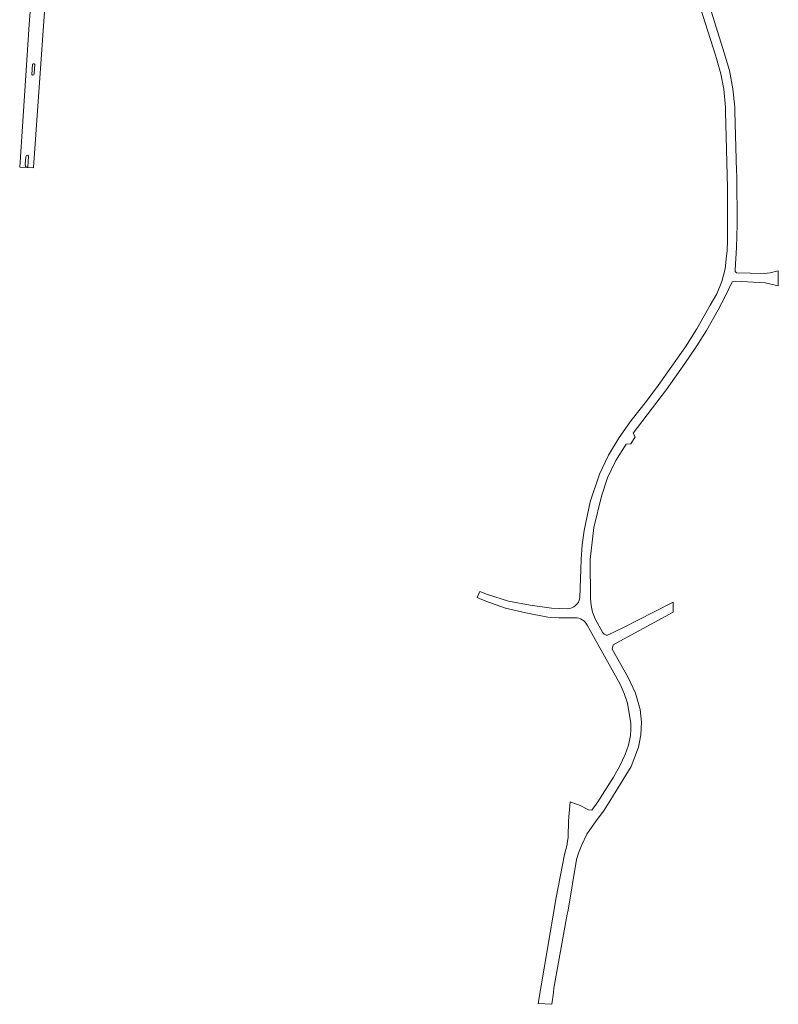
# Model space of a CAD drawing. Header units: metres. Extents: x 92650 to 117222, y 425801 to 461092.
# Tile 3 of 146: x 114649 to 114817, y 425801 to 426019. Entities that reach past the tile are written whole.
import ezdxf

# ---------------------------------------------------------------- set-up
doc = ezdxf.new("R2010")
doc.units = ezdxf.units.M
doc.layers.add('B-WE-VH-GESLOTENVERHARDING-GV', color=253, linetype='CONTINUOUS', lineweight=15)
doc.layers.add('B-WE-VH-OPENVERHARDING_TEGEL-GV', color=253, linetype='CONTINUOUS', lineweight=15)

msp = doc.modelspace()

# ---------------------------------------------------------------- linework, layer by layer
at = {"layer": 'B-WE-VH-GESLOTENVERHARDING-GV', "transparency": 33554687, "flags": 128}
msp.add_lwpolyline([(114798.504, 426025.695), (114803.001, 426011.483), (114803.243, 426010.768), (114804.19, 426007.39), (114804.831, 426003.942), (114805.183, 426000), (114805.209, 425998.99), (114805.687, 425982.125), (114805.671, 425970.416), (114805.585, 425968.134), (114805.469, 425967.044), (114805.119, 425964.142), (114804.389, 425961.311), (114803.292, 425958.601), (114801.846, 425956.06), (114798.829, 425950.807), (114796.376, 425946.827), (114790.271, 425938.287), (114787.661, 425934.784), (114784.324, 425930.502), (114781.612, 425926.766), (114779.25, 425922.799), (114777.26, 425918.633), (114775.184, 425912.491), (114773.852, 425906.146), (114773.445, 425902.939), (114773.174, 425899.715), (114772.914, 425891.199), (114772.796, 425890.714), (114772.597, 425890.256), (114772.321, 425889.839), (114771.978, 425889.476), (114771.577, 425889.178), (114771.13, 425888.954), (114770.652, 425888.81), (114770.156, 425888.751), (114766.612, 425888.918), (114761.897, 425889.557), (114757.099, 425890.479), (114752.431, 425891.919), (114750.715, 425892.592), (114750.166, 425891.285), (114752.09, 425890.452), (114756.431, 425888.941), (114760.903, 425887.879), (114765.79, 425886.933), (114768.287, 425886.771), (114771.809, 425886.775), (114772.285, 425886.757), (114772.687, 425886.681), (114773.075, 425886.548), (114773.44, 425886.361), (114773.775, 425886.125), (114774.074, 425885.844), (114774.329, 425885.523), (114774.537, 425885.17), (114781.872, 425872.033), (114782.778, 425869.978), (114783.476, 425867.843), (114784.234, 425863.323), (114784.24, 425861.987), (114784.129, 425860.655), (114783.701, 425858.527), (114782.975, 425856.481), (114781.747, 425853.924), (114780.38, 425851.443), (114776.936, 425845.956), (114775.554, 425844.094), (114774.856, 425844.192), (114772.949, 425845.197), (114770.743, 425846.007), (114770.398, 425841.741), (114770.325, 425838.17), (114770.128, 425836.749), (114770.093, 425836.498), (114769.491, 425834.28), (114767.686, 425824.776), (114763.635, 425801.257), (114766.686, 425801.089), (114767.039, 425803.626), (114767.18, 425804.642), (114770.135, 425821.083), (114770.295, 425821.974), (114772.157, 425833.229), (114772.581, 425834.603), (114773.364, 425836.467), (114774.485, 425838.81), (114775.682, 425840.535), (114776.398, 425841.568), (114778.272, 425844.115), (114779.793, 425846.525), (114782.551, 425850.895), (114784.275, 425853.791), (114785.904, 425858.079), (114786.448, 425860.848), (114786.567, 425863.668), (114786.26, 425866.473), (114785.223, 425870.098), (114783.619, 425873.511), (114780.093, 425879.798), (114780.331, 425880.813), (114783.38, 425882.466), (114789.407, 425885.733), (114793.617, 425888.015), (114793.605, 425890.276), (114789.369, 425888.123), (114782.419, 425884.59), (114779.374, 425883.042), (114779.23, 425882.982), (114779.078, 425882.946), (114778.922, 425882.934), (114778.766, 425882.946), (114778.614, 425882.982), (114778.469, 425883.042), (114778.336, 425883.123), (114778.225, 425883.216), (114778.128, 425883.324), (114778.048, 425883.445), (114776.295, 425886.571), (114775.746, 425888.002), (114775.401, 425889.495), (114775.266, 425891.022), (114775.174, 425899.689), (114776.045, 425906.776), (114777.694, 425913.724), (114779.051, 425917.795), (114780.894, 425921.67), (114783.195, 425925.292), (114784.193, 425925.353), (114785.155, 425926.91), (114784.759, 425927.677), (114792.122, 425937.395), (114796.214, 425943.155), (114798.873, 425947.062), (114801.027, 425950.492), (114803.622, 425955.083), (114805.215, 425958.14), (114806.689, 425961.263), (114807.43, 425961.417), (114813.987, 425961.065), (114816.9, 425960.383), (114816.931, 425963.679), (114815.121, 425963.226), (114813.766, 425963.141), (114807.764, 425963.228), (114807.682, 425963.258), (114807.606, 425963.299), (114807.538, 425963.353), (114807.479, 425963.416), (114807.43, 425963.488), (114807.393, 425963.567), (114807.369, 425963.65), (114807.359, 425963.736), (114807.362, 425963.823), (114807.378, 425963.908), (114807.667, 425968.853), (114807.824, 425973.924), (114807.705, 425984.826), (114807.678, 425985.742), (114807.283, 425999.081), (114807.254, 426000), (114806.872, 426004.084), (114806.082, 426008.109), (114804.894, 426012.035), (114800.668, 426025.816)], dxfattribs=at)
at = {"layer": 'B-WE-VH-OPENVERHARDING_TEGEL-GV', "transparency": 33554687, "flags": 128}
msp.add_lwpolyline([(114656.105, 426095.391), (114655.978, 426093.558), (114655.317, 426084.041), (114654.345, 426070.032), (114652.488, 426041.151), (114652.334, 426038.751), (114652.153, 426036.343), (114651.672, 426029.942), (114650.796, 426018.283), (114648.68, 425986.717), (114651.717, 425986.523), (114651.725, 425986.633), (114654.749, 426029.575), (114655.211, 426036.129), (114655.345, 426038.043), (114655.533, 426040.832), (114658.432, 426083.887), (114659.057, 426093.17), (114659.198, 426095.269)], dxfattribs=at)
for points in [[(114651.383, 426007.231), (114651.542, 426009.483), (114651.661, 426009.611), (114651.91, 426009.6), (114652.021, 426009.439), (114651.911, 426007.438), (114651.793, 426007.153), (114651.545, 426007.089)], [(114650.172, 425986.672), (114649.971, 425986.855), (114649.922, 425987.382), (114650.056, 425988.949), (114650.158, 425989.298), (114650.474, 425989.349), (114650.659, 425989.148), (114650.496, 425986.761), (114650.366, 425986.645)]]:
    msp.add_lwpolyline(points, close=True, dxfattribs=at)

doc.saveas('drawing.dxf')
